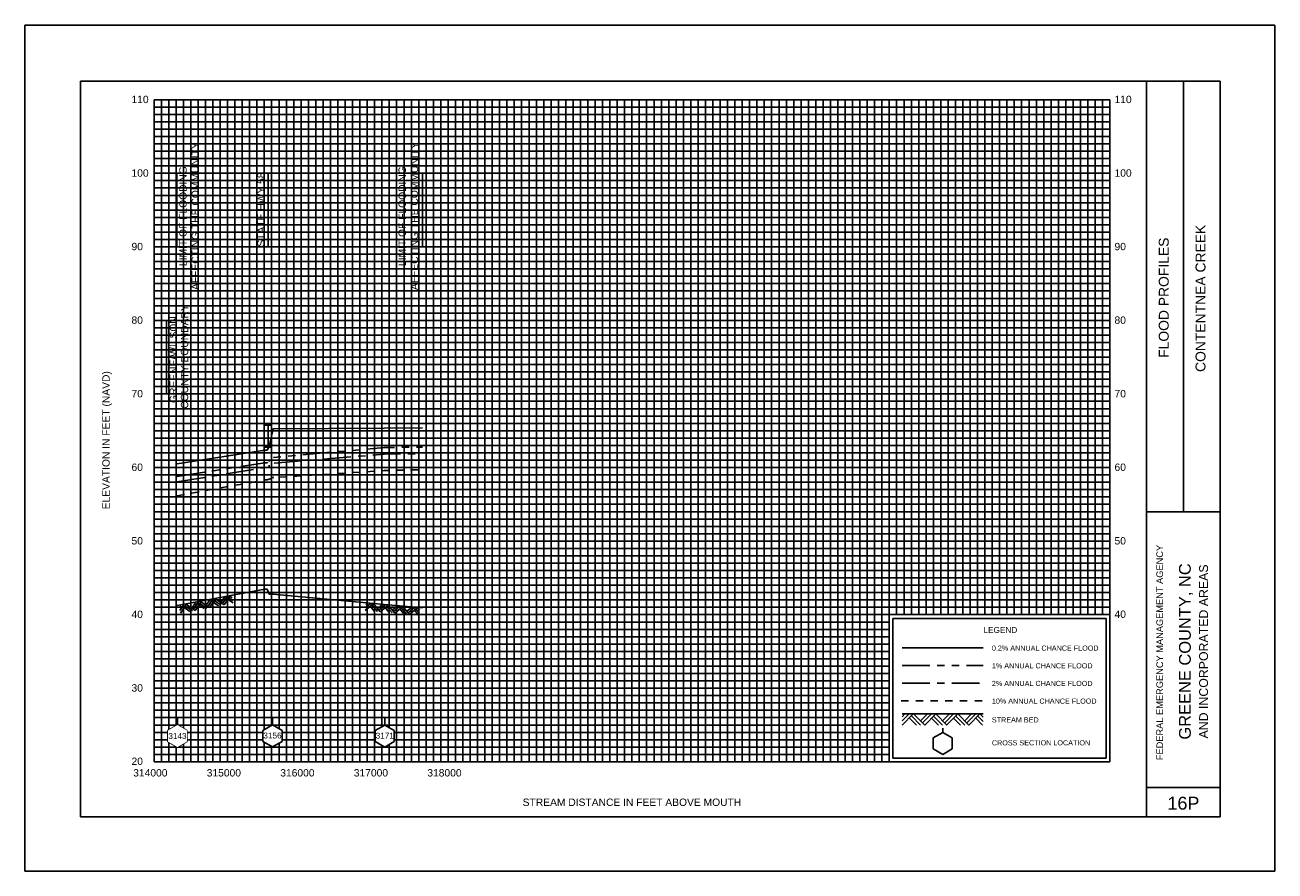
# Model space of a CAD drawing. Header units: inches. Extents: x -55 to 252, y 12 to 170.
# Tile 1 of 12: x -55 to -38, y 57 to 69. Entities that reach past the tile are written whole.
import ezdxf
from ezdxf.enums import TextEntityAlignment as Align

# ---------------------------------------------------------------- set-up
doc = ezdxf.new("R2010")
doc.units = ezdxf.units.IN
doc.header["$LTSCALE"] = 0.3
doc.header["$MEASUREMENT"] = 0
doc.set_wipeout_variables(frame=1)
for name, pattern in [('CENTER', [2, 1.25, -0.25, 0.25, -0.25]), ('DOT', [0.25, 0, -0.25]), ('HIDDEN', [0.375, 0.25, -0.125]), ('PHANTOM', [2.5, 1.25, -0.25, 0.25, -0.25, 0.25, -0.25])]:
    doc.linetypes.add(name, pattern=pattern)
doc.layers.get('0').update_dxf_attribs({"color": 3, "plot": 0})
for name, color, linetype in [('1', 5, 'Continuous'), ('2', 50, 'Continuous'), ('3', 9, 'DOT'), ('7', 7, 'Continuous'), ('ROCK', 7, 'Continuous'), ('STREAM', 5, 'Continuous'), ('STRUCTURE', 30, 'Continuous'), ('TEXT', 255, 'Continuous'), ('WS10', 4, 'HIDDEN'), ('WS100', 5, 'PHANTOM'), ('WS50', 1, 'CENTER'), ('WS500', 1, 'Continuous'), ('XSEC', 7, 'Continuous'), ('XSEC_LEFT', 7, 'Continuous')]:
    doc.layers.add(name, color=color, linetype=linetype)
doc.styles.add('ARIAL', font='ARIAL.TTF')
doc.styles.add('xs', font='ARIAL.TTF')

# ---------------------------------------------------------------- blocks, each defined once
blk = doc.blocks.new('V_BASE')
blk.add_line((0, 0), (0, 1))
blk = doc.blocks.new('rock')
at = {"layer": 'STREAM'}
for p, q in [((0.171, 0.001), (0.147, -0.023)), ((0.209, 0.001), (0.147, -0.061)), ((0.247, 0.001), (0.147, -0.099)), ((0.251, 0.001), (0.351, -0.099)), ((0.375, 0.001), (0.313, -0.061)), ((0.413, 0.001), (0.332, -0.08)), ((0.451, 0.001), (0.351, -0.099)), ((0.451, 0.001), (0.551, -0.099)), ((0.575, 0.001), (0.513, -0.061)), ((0.613, 0.001), (0.532, -0.08)), ((0.651, 0.001), (0.551, -0.099)), ((0.651, 0.001), (0.751, -0.099)), ((0.776, 0.001), (0.713, -0.061)), ((0.813, 0.001), (0.732, -0.08)), ((0.851, 0.001), (0.751, -0.099)), ((0.851, 0.001), (0.88, -0.028)), ((0.211, -0.034), (0.275, -0.099)), ((0.23, -0.016), (0.313, -0.099)), ((0.413, -0.036), (0.475, -0.099)), ((0.432, -0.018), (0.513, -0.099)), ((0.613, -0.036), (0.676, -0.099)), ((0.632, -0.018), (0.713, -0.099)), ((0.813, -0.036), (0.876, -0.099)), ((0.832, -0.018), (0.88, -0.066))]:
    blk.add_line(p, q, dxfattribs=at)
blk = doc.blocks.new('wipeout')
blk.add_wipeout([(0, 0.15), (-0.129917, 0.075), (-0.129917, -0.075), (0, -0.15), (0.129917, -0.075), (0.129917, 0.075)])
blk = doc.blocks.new('xsec')
blk.add_line((0, 0.35), (0, 0.25))
blk.add_blockref('wipeout', (0, 0.1))
for p, q in [((-0.13, 0.175), (0, 0.25)), ((-0.13, 0.025), (-0.13, 0.175)), ((0.13, 0.175), (0, 0.25)), ((0, 0.25), (0, 0.25)), ((0.13, 0.025), (0.13, 0.175)), ((0, -0.05), (-0.13, 0.025)), ((0, -0.05), (0.13, 0.025))]:
    blk.add_line(p, q)
blk = doc.blocks.new('bar')
blk.add_line((-0.05, 0), (0.05, 0))

msp = doc.modelspace()

# ---------------------------------------------------------------- linework, layer by layer
at = {"layer": '1', "color": 8}
for p, q in [((-55.372, 68.971), (-55.372, 57.471)), ((-38.372, 68.971), (-55.372, 68.971)), ((-38.372, 57.471), (-38.372, 68.971)), ((-38.372, 57.471), (-38.372, 68.971)), ((-38.372, 68.971), (-38.372, 57.471)), ((-38.372, 68.971), (-38.372, 57.471)), ((-55.372, 57.471), (-38.372, 57.471))]:
    msp.add_line(p, q, dxfattribs=at)
at = {"layer": '1'}
for p, q in [((-54.616, 68.206), (-54.616, 58.206)), ((-39.116, 68.206), (-54.616, 68.206)), ((-40.117, 58.206), (-40.117, 68.206)), ((-39.617, 62.356), (-39.617, 68.206)), ((-39.116, 58.206), (-39.116, 68.206)), ((-40.117, 62.356), (-39.117, 62.356)), ((-40.117, 58.606), (-39.117, 58.606)), ((-54.616, 58.206), (-54.616, 58.206)), ((-54.616, 58.206), (-39.116, 58.206))]:
    msp.add_line(p, q, dxfattribs=at)
at = {"layer": '2', "color": 50}
for p, q in [((-53.617, 58.956), (-53.617, 67.956)), ((-53.617, 67.956), (-40.617, 67.956)), ((-52.617, 58.956), (-52.617, 67.956)), ((-51.617, 58.956), (-51.617, 67.956)), ((-50.617, 58.956), (-50.617, 67.956)), ((-49.617, 58.956), (-49.617, 67.956)), ((-48.617, 58.956), (-48.617, 67.956)), ((-47.617, 58.956), (-47.617, 67.956)), ((-46.617, 58.956), (-46.617, 67.956)), ((-45.617, 58.956), (-45.617, 67.956)), ((-44.617, 58.956), (-44.617, 67.956)), ((-43.617, 58.956), (-43.617, 67.956)), ((-40.617, 58.956), (-40.617, 67.956)), ((-53.617, 65.956), (-40.617, 65.956)), ((-53.617, 64.956), (-40.617, 64.956)), ((-53.617, 63.956), (-40.617, 63.956)), ((-53.617, 62.956), (-40.617, 62.956)), ((-53.617, 61.956), (-40.617, 61.956)), ((-53.617, 60.956), (-40.617, 60.956)), ((-53.617, 59.956), (-43.617, 59.956)), ((-53.617, 58.956), (-40.617, 58.956))]:
    msp.add_line(p, q, dxfattribs=at)
at = {"layer": '2', "color": 50, "linetype": 'Continuous'}
for p, q in [((-42.617, 60.956), (-42.617, 67.956)), ((-41.617, 60.956), (-41.617, 67.956)), ((-53.617, 66.956), (-40.617, 66.956))]:
    msp.add_line(p, q, dxfattribs=at)
at = {"layer": '3', "color": 8, "linetype": 'Continuous'}
for p, q in [((-53.617, 67.856), (-40.617, 67.856)), ((-53.517, 58.956), (-53.517, 67.956)), ((-53.417, 58.956), (-53.417, 67.956)), ((-53.317, 58.956), (-53.317, 67.956)), ((-53.217, 58.956), (-53.217, 67.956)), ((-53.117, 58.956), (-53.117, 67.956)), ((-53.017, 58.956), (-53.017, 67.956)), ((-52.917, 58.956), (-52.917, 67.956)), ((-52.817, 58.956), (-52.817, 67.956)), ((-52.717, 58.956), (-52.717, 67.956)), ((-52.517, 58.956), (-52.517, 67.956)), ((-52.417, 58.956), (-52.417, 67.956)), ((-52.317, 58.956), (-52.317, 67.956)), ((-52.217, 58.956), (-52.217, 67.956)), ((-52.117, 58.956), (-52.117, 67.956)), ((-52.017, 58.956), (-52.017, 67.956)), ((-51.917, 58.956), (-51.917, 67.956)), ((-51.817, 58.956), (-51.817, 67.956)), ((-51.717, 58.956), (-51.717, 67.956)), ((-51.517, 58.956), (-51.517, 67.956)), ((-51.417, 58.956), (-51.417, 67.956)), ((-51.317, 58.956), (-51.317, 67.956)), ((-51.217, 58.956), (-51.217, 67.956)), ((-51.117, 58.956), (-51.117, 67.956)), ((-51.017, 58.956), (-51.017, 67.956)), ((-50.917, 58.956), (-50.917, 67.956)), ((-50.817, 58.956), (-50.817, 67.956)), ((-50.717, 58.956), (-50.717, 67.956)), ((-50.517, 58.956), (-50.517, 67.956)), ((-50.417, 58.956), (-50.417, 67.956)), ((-50.317, 58.956), (-50.317, 67.956)), ((-50.217, 58.956), (-50.217, 67.956)), ((-50.117, 58.956), (-50.117, 67.956)), ((-50.017, 58.956), (-50.017, 67.956)), ((-49.917, 58.956), (-49.917, 67.956)), ((-49.817, 58.956), (-49.817, 67.956)), ((-49.717, 58.956), (-49.717, 67.956)), ((-49.517, 58.956), (-49.517, 67.956)), ((-49.417, 58.956), (-49.417, 67.956)), ((-49.317, 58.956), (-49.317, 67.956)), ((-49.217, 58.956), (-49.217, 67.956)), ((-49.117, 58.956), (-49.117, 67.956)), ((-49.017, 58.956), (-49.017, 67.956)), ((-48.917, 58.956), (-48.917, 67.956)), ((-48.817, 58.956), (-48.817, 67.956)), ((-48.717, 58.956), (-48.717, 67.956)), ((-48.517, 58.956), (-48.517, 67.956)), ((-48.417, 58.956), (-48.417, 67.956)), ((-48.317, 58.956), (-48.317, 67.956)), ((-48.217, 58.956), (-48.217, 67.956)), ((-48.117, 58.956), (-48.117, 67.956)), ((-48.017, 58.956), (-48.017, 67.956)), ((-47.917, 58.956), (-47.917, 67.956)), ((-47.817, 58.956), (-47.817, 67.956)), ((-47.717, 58.956), (-47.717, 67.956)), ((-47.517, 58.956), (-47.517, 67.956)), ((-47.417, 58.956), (-47.417, 67.956)), ((-47.317, 58.956), (-47.317, 67.956)), ((-47.217, 58.956), (-47.217, 67.956)), ((-47.117, 58.956), (-47.117, 67.956)), ((-47.017, 58.956), (-47.017, 67.956)), ((-46.917, 58.956), (-46.917, 67.956)), ((-46.817, 58.956), (-46.817, 67.956)), ((-46.717, 58.956), (-46.717, 67.956)), ((-46.517, 58.956), (-46.517, 67.956)), ((-46.417, 58.956), (-46.417, 67.956)), ((-46.317, 58.956), (-46.317, 67.956)), ((-46.217, 58.956), (-46.217, 67.956)), ((-46.117, 58.956), (-46.117, 67.956)), ((-46.017, 58.956), (-46.017, 67.956)), ((-45.917, 58.956), (-45.917, 67.956)), ((-45.817, 58.956), (-45.817, 67.956)), ((-45.717, 58.956), (-45.717, 67.956)), ((-45.517, 58.956), (-45.517, 67.956)), ((-45.417, 58.956), (-45.417, 67.956)), ((-45.317, 58.956), (-45.317, 67.956)), ((-45.217, 58.956), (-45.217, 67.956)), ((-45.117, 58.956), (-45.117, 67.956)), ((-45.017, 58.956), (-45.017, 67.956)), ((-44.917, 58.956), (-44.917, 67.956)), ((-44.817, 58.956), (-44.817, 67.956)), ((-44.717, 58.956), (-44.717, 67.956)), ((-44.517, 58.956), (-44.517, 67.956)), ((-44.417, 58.956), (-44.417, 67.956)), ((-44.317, 58.956), (-44.317, 67.956)), ((-44.217, 58.956), (-44.217, 67.956)), ((-44.117, 58.956), (-44.117, 67.956)), ((-44.017, 58.956), (-44.017, 67.956)), ((-43.917, 58.956), (-43.917, 67.956)), ((-43.817, 58.956), (-43.817, 67.956)), ((-43.717, 58.956), (-43.717, 67.956)), ((-43.517, 60.956), (-43.517, 67.956)), ((-43.417, 60.956), (-43.417, 67.956)), ((-43.317, 60.956), (-43.317, 67.956)), ((-43.217, 60.956), (-43.217, 67.956)), ((-43.117, 60.956), (-43.117, 67.956)), ((-43.017, 60.956), (-43.017, 67.956)), ((-42.917, 60.956), (-42.917, 67.956)), ((-42.817, 60.956), (-42.817, 67.956)), ((-42.717, 60.956), (-42.717, 67.956)), ((-42.517, 60.956), (-42.517, 67.956)), ((-42.417, 60.956), (-42.417, 67.956)), ((-42.317, 60.956), (-42.317, 67.956)), ((-42.217, 60.956), (-42.217, 67.956)), ((-42.117, 60.956), (-42.117, 67.956)), ((-42.017, 60.956), (-42.017, 67.956)), ((-41.917, 60.956), (-41.917, 67.956)), ((-41.817, 60.956), (-41.817, 67.956)), ((-41.717, 60.956), (-41.717, 67.956)), ((-41.517, 60.956), (-41.517, 67.956)), ((-41.417, 60.956), (-41.417, 67.956)), ((-41.317, 60.956), (-41.317, 67.956)), ((-41.217, 60.956), (-41.217, 67.956)), ((-41.117, 60.956), (-41.117, 67.956)), ((-41.017, 60.956), (-41.017, 67.956)), ((-40.917, 60.956), (-40.917, 67.956)), ((-40.817, 60.956), (-40.817, 67.956)), ((-40.717, 60.956), (-40.717, 67.956)), ((-53.617, 67.756), (-40.617, 67.756)), ((-53.617, 67.656), (-40.617, 67.656)), ((-53.617, 67.556), (-40.617, 67.556)), ((-53.617, 67.456), (-40.617, 67.456)), ((-53.617, 67.356), (-40.617, 67.356)), ((-53.617, 67.256), (-40.617, 67.256)), ((-53.617, 67.156), (-40.617, 67.156)), ((-53.617, 67.056), (-40.617, 67.056)), ((-53.617, 66.856), (-40.617, 66.856)), ((-53.617, 66.756), (-40.617, 66.756)), ((-53.617, 66.656), (-40.617, 66.656)), ((-53.617, 66.556), (-40.617, 66.556)), ((-53.617, 66.456), (-40.617, 66.456)), ((-53.617, 66.356), (-40.617, 66.356)), ((-53.617, 66.256), (-40.617, 66.256)), ((-53.617, 66.156), (-40.617, 66.156)), ((-53.617, 66.056), (-40.617, 66.056)), ((-53.617, 65.856), (-40.617, 65.856)), ((-53.617, 65.756), (-40.617, 65.756)), ((-53.617, 65.656), (-40.617, 65.656)), ((-53.617, 65.556), (-40.617, 65.556)), ((-53.617, 65.456), (-40.617, 65.456)), ((-53.617, 65.356), (-40.617, 65.356)), ((-53.617, 65.256), (-40.617, 65.256)), ((-53.617, 65.156), (-40.617, 65.156)), ((-53.617, 65.056), (-40.617, 65.056)), ((-53.617, 64.856), (-40.617, 64.856)), ((-53.617, 64.756), (-40.617, 64.756)), ((-53.617, 64.656), (-40.617, 64.656)), ((-53.617, 64.556), (-40.617, 64.556)), ((-53.617, 64.456), (-40.617, 64.456)), ((-53.617, 64.356), (-40.617, 64.356)), ((-53.617, 64.256), (-40.617, 64.256)), ((-53.617, 64.156), (-40.617, 64.156)), ((-53.617, 64.056), (-40.617, 64.056)), ((-53.617, 63.856), (-40.617, 63.856)), ((-53.617, 63.756), (-40.617, 63.756)), ((-53.617, 63.656), (-40.617, 63.656)), ((-53.617, 63.556), (-40.617, 63.556)), ((-53.617, 63.456), (-40.617, 63.456)), ((-53.617, 63.356), (-40.617, 63.356)), ((-53.617, 63.256), (-40.617, 63.256)), ((-53.617, 63.156), (-40.617, 63.156)), ((-53.617, 63.056), (-40.617, 63.056)), ((-53.617, 62.856), (-40.617, 62.856)), ((-53.617, 62.756), (-40.617, 62.756)), ((-53.617, 62.656), (-40.617, 62.656)), ((-53.617, 62.556), (-40.617, 62.556)), ((-53.617, 62.456), (-40.617, 62.456)), ((-53.617, 62.356), (-40.617, 62.356)), ((-53.617, 62.256), (-40.617, 62.256)), ((-53.617, 62.156), (-40.617, 62.156)), ((-53.617, 62.056), (-40.617, 62.056)), ((-53.617, 61.856), (-40.617, 61.856)), ((-53.617, 61.756), (-40.617, 61.756)), ((-53.617, 61.656), (-40.617, 61.656)), ((-53.617, 61.556), (-40.617, 61.556)), ((-53.617, 61.456), (-40.617, 61.456)), ((-53.617, 61.356), (-40.617, 61.356)), ((-53.617, 61.256), (-40.617, 61.256)), ((-53.617, 61.156), (-40.617, 61.156)), ((-53.617, 61.056), (-40.617, 61.056)), ((-53.617, 60.856), (-43.617, 60.856)), ((-53.617, 60.756), (-43.617, 60.756)), ((-53.617, 60.656), (-43.617, 60.656)), ((-53.617, 60.556), (-43.617, 60.556)), ((-53.617, 60.456), (-43.617, 60.456)), ((-53.617, 60.356), (-43.617, 60.356)), ((-53.617, 60.256), (-43.617, 60.256)), ((-53.617, 60.156), (-43.617, 60.156)), ((-53.617, 60.056), (-43.617, 60.056)), ((-53.617, 59.856), (-43.617, 59.856)), ((-53.617, 59.756), (-43.617, 59.756)), ((-53.617, 59.656), (-43.617, 59.656)), ((-53.617, 59.556), (-43.617, 59.556)), ((-53.617, 59.456), (-43.617, 59.456)), ((-53.617, 59.356), (-43.617, 59.356)), ((-53.617, 59.256), (-43.617, 59.256)), ((-53.617, 59.156), (-43.617, 59.156)), ((-53.617, 59.056), (-43.617, 59.056))]:
    msp.add_line(p, q, dxfattribs=at)
at = {"layer": '7'}
for p, q in [((-42.891, 59.356), (-43.021, 59.281)), ((-42.891, 59.356), (-42.891, 59.413)), ((-42.762, 59.281), (-42.891, 59.356)), ((-43.021, 59.281), (-43.021, 59.131)), ((-43.021, 59.281), (-43.021, 59.281)), ((-42.762, 59.131), (-42.762, 59.281)), ((-43.021, 59.131), (-42.891, 59.056)), ((-42.891, 59.056), (-42.762, 59.131))]:
    msp.add_line(p, q, dxfattribs=at)
at = {"layer": 'STREAM'}
for p, q in [((-43.405, 59.606), (-43.441, 59.569)), ((-43.348, 59.606), (-43.441, 59.512)), ((-43.291, 59.606), (-43.441, 59.456)), ((-43.441, 59.606), (-42.341, 59.606)), ((-43.345, 59.552), (-43.249, 59.456)), ((-43.317, 59.58), (-43.192, 59.456)), ((-43.286, 59.606), (-43.136, 59.456)), ((-43.099, 59.606), (-43.192, 59.512)), ((-43.042, 59.606), (-43.164, 59.484)), ((-42.986, 59.606), (-43.136, 59.456)), ((-43.042, 59.549), (-42.949, 59.456)), ((-43.014, 59.577), (-42.892, 59.456)), ((-42.986, 59.606), (-42.836, 59.456)), ((-42.799, 59.606), (-42.892, 59.512)), ((-42.742, 59.606), (-42.864, 59.484)), ((-42.688, 59.603), (-42.838, 59.453)), ((-42.742, 59.549), (-42.649, 59.456)), ((-42.714, 59.577), (-42.592, 59.456)), ((-42.686, 59.606), (-42.536, 59.456)), ((-42.499, 59.606), (-42.592, 59.512)), ((-42.442, 59.606), (-42.564, 59.484)), ((-42.386, 59.606), (-42.536, 59.456)), ((-42.442, 59.549), (-42.349, 59.456)), ((-42.414, 59.577), (-42.341, 59.505)), ((-42.386, 59.606), (-42.341, 59.562))]:
    msp.add_line(p, q, dxfattribs=at)
at = {"layer": 'STREAM', "color": 1}
msp.add_lwpolyline([(-53.3, 61.08), (-52.109, 61.302), (-52.079, 61.302), (-52.049, 61.236), (-51.995, 61.236), (-50.486, 61.096), (-49.964, 61.048)], dxfattribs=at)
at = {"layer": 'STRUCTURE'}
msp.add_line((-52.064, 63.232), (-52.064, 63.532), dxfattribs=at)
at = {"layer": 'TEXT'}
for p, q in [((-40.667, 60.906), (-43.567, 60.906)), ((-43.567, 60.906), (-43.567, 59.006)), ((-40.667, 59.006), (-40.667, 60.906)), ((-43.567, 59.006), (-40.667, 59.006)), ((-43.567, 59.006), (-43.567, 59.006))]:
    msp.add_line(p, q, dxfattribs=at)
at = {"layer": 'WS10'}
msp.add_line((-43.456, 59.786), (-42.356, 59.786), dxfattribs=at)
at = {"layer": 'WS10', "flags": 128}
msp.add_lwpolyline([(-53.3, 62.572), (-52.109, 62.787), (-52.109, 62.787), (-52.079, 62.787), (-52.079, 62.787), (-52.049, 62.8), (-52.049, 62.8), (-51.995, 62.819), (-51.995, 62.819), (-50.486, 62.915), (-50.486, 62.915), (-49.964, 62.926)], dxfattribs=at)
at = {"layer": 'WS100'}
msp.add_line((-43.441, 60.266), (-42.341, 60.266), dxfattribs=at)
at = {"layer": 'WS100', "flags": 128}
msp.add_lwpolyline([(-53.3, 62.836), (-52.109, 63.02), (-52.109, 63.02), (-52.079, 63.02), (-52.079, 63.02), (-52.049, 63.045), (-52.049, 63.045), (-51.995, 63.094), (-51.995, 63.094), (-50.486, 63.228), (-50.486, 63.228), (-49.964, 63.234)], dxfattribs=at)
at = {"layer": 'WS50'}
msp.add_line((-43.441, 60.026), (-42.341, 60.026), dxfattribs=at)
at = {"layer": 'WS50', "flags": 128}
msp.add_lwpolyline([(-53.3, 62.76), (-52.109, 62.956), (-52.109, 62.956), (-52.079, 62.956), (-52.079, 62.956), (-52.049, 62.977), (-52.049, 62.977), (-51.995, 63.015), (-51.995, 63.015), (-50.486, 63.137), (-50.486, 63.137), (-49.964, 63.144)], dxfattribs=at)
at = {"layer": 'WS500'}
msp.add_line((-43.441, 60.506), (-42.341, 60.506), dxfattribs=at)
msp.add_lwpolyline([(-53.3, 63.004), (-52.109, 63.193), (-52.109, 63.193), (-52.079, 63.193), (-52.079, 63.193), (-52.049, 63.242), (-52.049, 63.242), (-51.995, 63.484), (-51.995, 63.484), (-50.486, 63.493), (-50.486, 63.493), (-49.964, 63.497)], dxfattribs=at)
at = {"layer": 'XSEC_LEFT', "color": 0}
msp.add_lwpolyline([(-53.298, 59.456), (-53.428, 59.381), (-53.428, 59.231), (-53.298, 59.156), (-53.169, 59.231), (-53.169, 59.381), (-53.298, 59.456), (-53.298, 59.506), (-53.299, 59.556), (-53.299, 59.556), (-53.299, 59.556)], dxfattribs=at)

# ---------------------------------------------------------------- block references
at = {"layer": 'ROCK', "color": 1}
for p, rotation in [((-53.421, 61.044), 11.09797648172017), ((-50.883, 61.123), 355.0964904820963)]:
    msp.add_blockref('rock', p, dxfattribs=dict(at, rotation=rotation))
at = {"layer": 'STRUCTURE'}
for p in [(-52.064, 63.532), (-52.064, 63.232)]:
    msp.add_blockref('bar', p, dxfattribs=at)
at = {"layer": 'TEXT'}
for p in [(-53.307, 65.954), (-52.065, 65.952), (-49.964, 65.954), (-53.448, 63.956)]:
    msp.add_blockref('V_BASE', p, dxfattribs=at)

# ---------------------------------------------------------------- texts
at = {"layer": 'TEXT', "style": 'ARIAL'}
for s, height, p in [(' 110', 0.1, (-53.962, 67.91)), (' 110', 0.1, (-40.593, 67.91)), (' 100', 0.1, (-53.962, 66.91)), (' 100', 0.1, (-40.593, 66.91)), (' 90', 0.1, (-53.962, 65.91)), (' 90', 0.1, (-40.593, 65.91)), (' 80', 0.1, (-53.962, 64.91)), (' 80', 0.1, (-40.593, 64.91)), (' 70', 0.1, (-53.962, 63.91)), (' 70', 0.1, (-40.593, 63.91)), (' 60', 0.1, (-53.962, 62.91)), (' 60', 0.1, (-40.593, 62.91)), (' 50', 0.1, (-53.962, 61.91)), (' 50', 0.1, (-40.593, 61.91)), (' 40', 0.1, (-53.962, 60.91)), (' 40', 0.1, (-40.593, 60.912)), ('LEGEND', 0.08, (-42.336, 60.708)), ('0.2% ANNUAL CHANCE FLOOD', 0.07, (-42.222, 60.466)), ('1% ANNUAL CHANCE FLOOD', 0.07, (-42.222, 60.226)), (' 30', 0.1, (-53.962, 59.91)), ('2% ANNUAL CHANCE FLOOD', 0.07, (-42.222, 59.986)), ('10% ANNUAL CHANCE FLOOD', 0.07, (-42.222, 59.746)), ('STREAM BED', 0.07, (-42.222, 59.491)), ('CROSS SECTION LOCATION', 0.07, (-42.222, 59.179)), (' 20', 0.1, (-53.962, 58.913))]:
    msp.add_text(s, height=height, dxfattribs=at).set_placement(p)
for s, p in [('STATE HWY 58', (-52.112, 66.967)), ('COUNTY BOUNDARY ', (-53.152, 65.214)), ('GREENE/WILSON  ', (-53.304, 65.09))]:
    msp.add_text(s, height=0.1, rotation=90, dxfattribs=at).set_placement(p, align=Align.RIGHT)
for s, height, p in [('CONTENTNEA CREEK', 0.135, (-39.317, 65.256)), ('GREENE COUNTY, NC', 0.16, (-39.517, 60.456)), ('AND INCORPORATED AREAS', 0.12, (-39.283, 60.456))]:
    msp.add_text(s, height=height, rotation=90, dxfattribs=at).set_placement(p, align=Align.CENTER)
for s, height, p in [('FLOOD PROFILES', 0.135, (-39.817, 64.447)), ('ELEVATION IN FEET (NAVD)', 0.1, (-54.22, 62.388)), ('FEDERAL EMERGENCY MANAGEMENT AGENCY', 0.09, (-39.895, 58.978))]:
    msp.add_text(s, height=height, rotation=90, dxfattribs=at).set_placement(p)
for s, height, p in [('314000', 0.1, (-53.667, 58.756)), ('315000', 0.1, (-52.667, 58.756)), ('316000', 0.1, (-51.667, 58.756)), ('317000', 0.1, (-50.667, 58.756)), ('318000', 0.1, (-49.667, 58.756)), ('16P', 0.175, (-39.617, 58.306)), ('STREAM DISTANCE IN FEET ABOVE MOUTH', 0.1, (-47.117, 58.356))]:
    msp.add_text(s, height=height, dxfattribs=at).set_placement(p, align=Align.CENTER)
at = {"layer": 'TEXT', "char_height": 0.1, "width": 2.15495, "attachment_point": 2, "rotation": 90, "style": 'ARIAL'}
for insert in [(-53.273, 66.373), (-50.292, 66.373)]:
    msp.add_mtext('LIMIT OF FLOODING AFFECTING THE COMMUNITY', dxfattribs=dict(at, insert=insert))

# ---------------------------------------------------------------- next in the draw order: block references
at = {"layer": 'XSEC', "color": 3}
for p in [(-52.006, 59.208), (-50.479, 59.206)]:
    msp.add_blockref('xsec', p, dxfattribs=at)

# ---------------------------------------------------------------- next in the draw order: wipeouts: each hides what was drawn before it
msp.add_wipeout([(-53.428, 59.381), (-53.298, 59.456), (-53.169, 59.381), (-53.169, 59.231), (-53.298, 59.156), (-53.428, 59.231)]).dxf.layer = 'XSEC'

# ---------------------------------------------------------------- next in the draw order: texts
at = {"layer": 'TEXT', "style": 'xs'}
for s, p in [('3143', (-53.298, 59.306)), ('3156', (-52.006, 59.313)), ('3171', (-50.479, 59.311))]:
    msp.add_text(s, height=0.08, dxfattribs=at).set_placement(p, align=Align.MIDDLE_CENTER)

doc.saveas('drawing.dxf')
